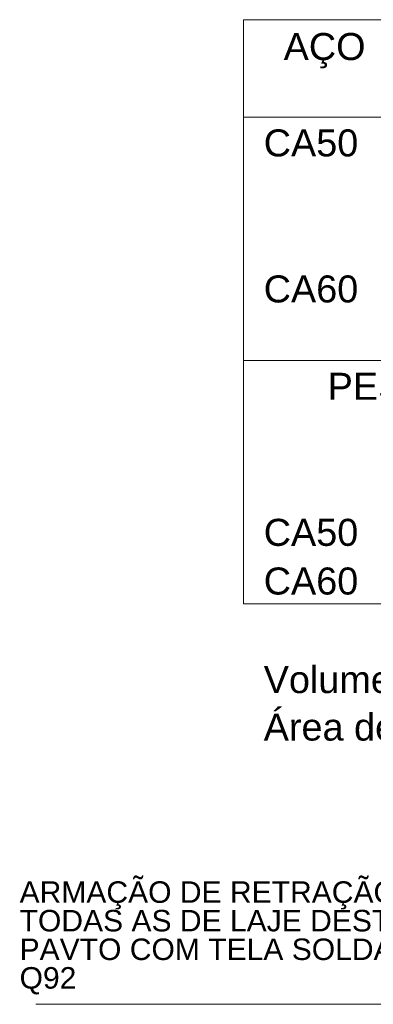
# Model space of a CAD drawing. Header units: millimetres. Extents: x 0 to 84.1, y 0 to 59.4.
# Tile 7 of 11: x 71 to 73.8, y 38.1 to 45.9. Entities that reach past the tile are written whole.
import ezdxf

# ---------------------------------------------------------------- set-up
doc = ezdxf.new("R2010")
doc.units = ezdxf.units.MM
doc.header["$MEASUREMENT"] = 0
doc.linetypes.add('NULL', pattern=[0])
for name, color, linetype, lineweight in [('CONTRAVENTAMENTOS', 4, 'Continuous', 9), ('DT-Relação do aço', 9, 'Continuous', 5), ('DT-Título', 3, 'Continuous', 20)]:
    doc.layers.add(name, color=color, linetype=linetype, lineweight=lineweight)
doc.styles.add('Arial', font='txt')

msp = doc.modelspace()

# ---------------------------------------------------------------- linework, layer by layer
at = {"layer": 'CONTRAVENTAMENTOS'}
msp.add_line((74.065, 38.1495), (71.173, 38.1495), dxfattribs=at)
at = {"layer": 'DT-Relação do aço', "linetype": 'Continuous'}
for p, q in [((72.799, 45.8606), (80.1061, 45.8606)), ((72.799, 45.8606), (72.799, 45.0981)), ((72.799, 45.0981), (80.1061, 45.0981)), ((72.799, 45.0981), (72.799, 43.1919)), ((72.799, 43.1919), (80.1061, 43.1919)), ((72.799, 43.1919), (72.799, 42.0482)), ((72.799, 42.0482), (72.799, 41.2857)), ((72.799, 41.2857), (75.976, 41.2857))]:
    msp.add_line(p, q, dxfattribs=at)

# ---------------------------------------------------------------- texts
at = {"layer": 'DT-Relação do aço', "color": 7, "linetype": 'NULL', "char_height": 0.2118, "line_spacing_factor": 0.9, "style": 'Arial'}
for s, insert, width, attachment_point in [('AÇO', (73.4344, 45.4793), 1.256855, 8), ('CA50', (72.9579, 44.7867), 1.45085, 7), ('CA60', (72.9579, 43.643), 1.45085, 7), ('PESO TOTAL', (74.3875, 42.8805), 3.641992, 8), ('CA50', (72.9579, 41.7368), 1.45085, 7), ('CA60', (72.9579, 41.3556), 1.45085, 7), ('Volume de concreto (C-30) = 4.43 m³', (72.9579, 40.5232), 9.590391, 7), ('Área de forma = 11.76 m²', (72.9579, 40.2119), 6.624971, 7)]:
    msp.add_mtext(s, dxfattribs=dict(at, insert=insert, width=width, attachment_point=attachment_point))
at = {"layer": 'DT-Título', "linetype": 'NULL', "insert": (71.0471, 38.2261), "char_height": 0.168379, "width": 3.449637, "attachment_point": 7, "line_spacing_factor": 0.798, "style": 'Arial'}
msp.add_mtext('ARMAÇÃO DE RETRAÇÃO EM TODAS AS DE LAJE DESTE PAVTO COM TELA SOLDADA Q92', dxfattribs=at)

doc.saveas('drawing.dxf')
